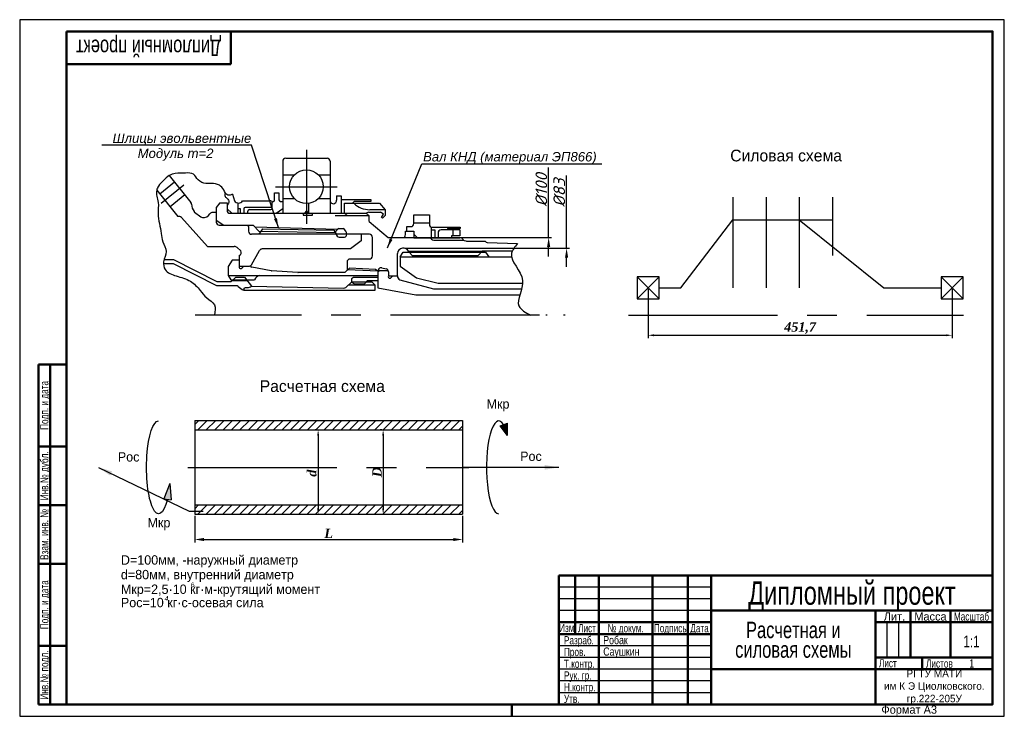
# Model space of a CAD drawing. Header units: millimetres. Extents: x 20 to 440, y 5 to 302.
import ezdxf
from ezdxf.enums import TextEntityAlignment as Align

# ---------------------------------------------------------------- set-up
doc = ezdxf.new("R2010")
doc.units = ezdxf.units.MM
doc.linetypes.add('CENTERX2', pattern=[101.6, 63.5, -12.7, 12.7, -12.7])
doc.linetypes.add('PHANTOMX2', pattern=[127, 63.5, -12.7, 12.7, -12.7, 12.7, -12.7])
doc.layers.add('AM_6', color=2, linetype='Continuous', lineweight=35)
doc.layers.add('AM_BOR', color=7, linetype='Continuous', lineweight=50)
for name, color, linetype in [('Невидимый', 4, 'PHANTOMX2'), ('Основной', 7, 'Continuous'), ('Ось', 3, 'CENTERX2'), ('Размерный', 3, 'Continuous'), ('Сечение', 4, 'Continuous'), ('Штриховка', 4, 'Continuous')]:
    doc.layers.add(name, color=color, linetype=linetype)
doc.styles.add('ACISOTS', font='aaa.shx')
doc.styles.add('ROMANS', font='romans.shx', dxfattribs={"oblique": 15, "height": 5})
doc.styles.get("Standard").update_dxf_attribs({"font": 'aaa.shx'})
doc.styles.add('style2', font='TIMESBI.TTF')
doc.styles.add('style3', font='ARIALI.TTF')
doc.dimstyles.new('ISO-25', dxfattribs={"dimtxt": 2.5, "dimasz": 2.5, "dimexe": 1.25, "dimexo": 0.625, "dimtad": 1, "dimtxsty": 'Standard', "dimcen": 2.5, "dimadec": 0, "dimazin": 0, "dimtfac": 1, "dimtmove": 0, "dimatfit": 3, "dimfxl": 0, "dimarcsym": 0})

# ---------------------------------------------------------------- blocks, each defined once
blk = doc.blocks.new('A3')
at = {"color": 7, "lineweight": 50}
blk.add_line((20, 5), (20, 292), dxfattribs=at)
blk.add_lwpolyline([(20, 5), (415, 5), (415, 292), (20, 292)], dxfattribs=at)
at = {"layer": 'AM_BOR', "color": 7, "lineweight": 50}
for p, q in [((90, 278), (90, 292)), ((8, 5), (8, 150)), ((8, 150), (20, 150)), ((13, 5), (13, 150)), ((8, 115), (20, 115)), ((8, 90), (20, 90)), ((8, 65), (20, 65)), ((8, 30), (20, 30)), ((8, 5), (20, 5))]:
    blk.add_line(p, q, dxfattribs=at)
at = {"layer": 'AM_BOR', "color": 6}
blk.add_line((210, 0), (210, 5), dxfattribs=at)
at = {"layer": 'AM_BOR', "color": 6, "lineweight": 25}
blk.add_lwpolyline([(0, 0), (420, 0), (420, 297), (0, 297)], close=True, dxfattribs=at)
at = {"layer": 'AM_BOR', "color": 7, "lineweight": 50}
blk.add_lwpolyline([(90, 278), (20, 278)], dxfattribs=at)
at = {"layer": 'AM_BOR', "color": 5, "lineweight": 35, "width": 0.75}
for s, p in [('Подп. и дата', (10.5, 132.5)), ('Инв.№ дубл.', (10.5, 102.5)), ('Взам. инв. №', (10.5, 77.5)), ('Подп. и дата', (10.5, 47.5)), ('Инв.№ подл.', (10.5, 17.5))]:
    blk.add_text(s, height=3.5, rotation=90, dxfattribs=at).set_placement(p, align=Align.MIDDLE_CENTER)
at = {"layer": 'AM_BOR', "color": 5, "lineweight": 35}
blk.add_text('Формат А3', height=3.5, dxfattribs=at).set_placement((367.55, 1.02))
at = {"layer": 'AM_BOR', "color": 7, "lineweight": 70, "ltscale": 0.75, "width": 0.75}
blk.add_attdef('NUMB', text='', height=7, rotation=180, dxfattribs=at).set_placement((55, 285), align=Align.MIDDLE_CENTER)
blk = doc.blocks.new('SHTAMP СТУДЕНТ')
at = {"color": 7, "lineweight": 50}
for p, q in [((-185, 55), (0, 55)), ((-185, 55), (-185, 0)), ((-178, 30), (-178, 55)), ((-168, 0), (-168, 55)), ((-145, 0), (-145, 55)), ((-130, 0), (-130, 55)), ((-120, 0), (-120, 55)), ((-120, 40), (0, 40)), ((-50, 0), (-50, 40)), ((-35, 20), (-35, 40)), ((-18, 20), (-18, 40)), ((-185, 35), (-120, 35)), ((-50, 35), (0, 35)), ((-185, 30), (-120, 30)), ((-50, 20), (0, 20)), ((-30, 15), (-30, 20)), ((-120, 15), (0, 15))]:
    blk.add_line(p, q, dxfattribs=at)
for p, q in [((0, 0), (0, 55)), ((-185, 0), (0, 0))]:
    blk.add_line(p, q)
at = {"color": 6, "lineweight": 25}
for p, q in [((-120, 50), (-185, 50)), ((-120, 45), (-185, 45)), ((-120, 40), (-185, 40)), ((-45, 20), (-45, 35)), ((-40, 20), (-40, 35)), ((-120, 25), (-185, 25)), ((-120, 20), (-185, 20)), ((-120, 15), (-185, 15)), ((-120, 10), (-185, 10)), ((-120, 5), (-185, 5))]:
    blk.add_line(p, q, dxfattribs=at)
at = {"color": 5, "lineweight": 35}
for s, p in [(' Лит.', (-42.5, 37.5)), ('Масса', (-26.5, 37.5))]:
    blk.add_text(s, height=3.5, dxfattribs=at).set_placement(p, align=Align.MIDDLE_CENTER)
at = {"color": 5, "lineweight": 35, "width": 0.75}
for s, p in [('Масштаб', (-9, 37.5)), ('Изм', (-181.63, 32.59)), ('Лист', (-173, 32.5)), ('№ докум.', (-156.5, 32.5)), ('Подпись', (-137.5, 32.5)), ('Дата', (-125, 32.5))]:
    blk.add_text(s, height=3.5, dxfattribs=at).set_placement(p, align=Align.MIDDLE_CENTER)
for s, p in [('Разраб.', (-182.85, 25.6)), ('Пров.', (-182.85, 20.6)), ('Т.контр.', (-182.85, 15.6)), ('Лист', (-48.51, 15.78)), ('Листов', (-28.39, 15.68)), ('Рук. гр.', (-182.85, 10.6)), ('Н.контр.', (-182.85, 5.6)), ('Утв.', (-182.85, 0.6))]:
    blk.add_text(s, height=3.5, dxfattribs=at).set_placement(p)
at = {"color": 7, "lineweight": 70, "ltscale": 0.75, "width": 0.75}
for tag, height, p in [('NUMB', 10, (-60, 47.5)), ('NAME1', 7, (-85, 35.75)), ('NAME2', 7, (-85, 27.45)), ('NAME3', 7, (-85, 19.15))]:
    blk.add_attdef(tag, text='', height=height, dxfattribs=at).set_placement(p, align=Align.MIDDLE_CENTER)
at = {"color": 2, "width": 0.55}
blk.add_attdef('GEN-TITLE-DAT{2.7}', text='', height=3.5, dxfattribs=at).set_placement((-125, 27.5), align=Align.MIDDLE_CENTER)
at = {"color": 7, "width": 0.75, "flags": 12}
blk.add_attdef('GEN-TITLE-SCA{40.5}', text='', height=5, dxfattribs=at).set_placement((-8.99, 24.38), align=Align.CENTER)
at = {"color": 7, "lineweight": 35, "ltscale": 0.75, "width": 0.8}
blk.add_attdef('MASS', text='', height=5, dxfattribs=at).set_placement((-26.45, 24.38), align=Align.CENTER)
at = {"color": 1, "lineweight": 35, "ltscale": 0.75, "width": 0.8}
for tag, p in [('RAZRAB', (-166.08, 25.67)), ('PROVER', (-166.08, 20.78))]:
    blk.add_attdef(tag, p, '', height=3.5, dxfattribs=at)
at = {"color": 1, "lineweight": 35, "ltscale": 0.75, "width": 0.75}
for tag, p in [('LIST', (-35.97, 15.87)), ('LISTOV', (-8.91, 15.73))]:
    blk.add_attdef(tag, text='', height=3.5, dxfattribs=at).set_placement(p, align=Align.CENTER)
at = {"color": 7, "lineweight": 50, "ltscale": 0.75, "width": 0.75}
for tag, p in [('MATER1', (-98.43, 8.52)), ('MATER2', (-98.43, 1.52))]:
    blk.add_attdef(tag, p, '', height=5, dxfattribs=at)
blk.add_attdef('MATER', text='', height=5, dxfattribs=at).set_placement((-101.07, 5.22), align=Align.RIGHT)
at = {"color": 2, "width": 0.65}
blk.add_attdef('GEN-TITLE-DWG{40.5}', (-184, -4), '', height=3, dxfattribs=at)
blk = doc.blocks.new('*D15')
at = {"layer": 'Defpoints', "color": 0}
for p in [(288.06, 187.65), (417.75, 187.65), (417.75, 167.42)]:
    blk.add_point(p, dxfattribs=at)
at = {"layer": 'Размерный', "color": 0, "lineweight": -2}
for p, q in [((288.06, 187.02), (288.06, 166.17)), ((417.75, 187.02), (417.75, 166.17)), ((290.56, 167.42), (415.25, 167.42))]:
    blk.add_line(p, q, dxfattribs=at)
at = {"layer": 'Размерный', "color": 0}
for points in [[(290.56, 167.83), (290.56, 167), (288.06, 167.42)], [(415.25, 167.83), (415.25, 167), (417.75, 167.42)]]:
    blk.add_solid(points, dxfattribs=at)
at = {"layer": 'Размерный', "color": 7, "lineweight": 25, "insert": (352.91, 170.52), "char_height": 4, "attachment_point": 5, "style": 'style2'}
blk.add_mtext('451,7 ', dxfattribs=at)
blk = doc.blocks.new('*D16')
at = {"layer": 'Defpoints', "color": 0}
for p in [(175.03, 127.09), (174.95, 91.09), (175.03, 91.09)]:
    blk.add_point(p, dxfattribs=at)
at = {"layer": 'Размерный', "color": 0, "lineweight": -2}
for p, q in [((174.41, 127.09), (173.78, 127.09)), ((175.03, 124.59), (175.03, 93.59)), ((175.58, 91.09), (176.28, 91.09))]:
    blk.add_line(p, q, dxfattribs=at)
at = {"layer": 'Размерный', "color": 0}
for points in [[(174.62, 124.59), (175.45, 124.59), (175.03, 127.09)], [(174.62, 93.59), (175.45, 93.59), (175.03, 91.09)]]:
    blk.add_solid(points, dxfattribs=at)
at = {"layer": 'Размерный', "color": 7, "lineweight": 25, "insert": (172.41, 109.09), "char_height": 4, "attachment_point": 5, "rotation": 90, "style": 'style2'}
blk.add_mtext('D', dxfattribs=at)
blk = doc.blocks.new('*D17')
at = {"layer": 'Defpoints', "color": 0}
for p in [(147.3, 127.09), (147.3, 91.09), (147.3, 91.09)]:
    blk.add_point(p, dxfattribs=at)
at = {"layer": 'Размерный', "color": 0, "lineweight": -2}
for p, q in [((146.67, 127.09), (146.05, 127.09)), ((147.3, 124.59), (147.3, 93.59)), ((147.92, 91.09), (148.55, 91.09))]:
    blk.add_line(p, q, dxfattribs=at)
at = {"layer": 'Размерный', "color": 0}
for points in [[(146.88, 124.59), (147.71, 124.59), (147.3, 127.09)], [(146.88, 93.59), (147.71, 93.59), (147.3, 91.09)]]:
    blk.add_solid(points, dxfattribs=at)
at = {"layer": 'Размерный', "color": 7, "lineweight": 25, "insert": (144.63, 108.61), "char_height": 4, "attachment_point": 5, "rotation": 90, "style": 'style2'}
blk.add_mtext('d', dxfattribs=at)
blk = doc.blocks.new('*D19')
at = {"layer": 'Defpoints', "color": 0}
for p in [(94.64, 91.09), (208.93, 91.09), (208.93, 80.32)]:
    blk.add_point(p, dxfattribs=at)
at = {"layer": 'Размерный', "color": 0, "lineweight": -2}
for p, q in [((94.64, 90.47), (94.64, 79.07)), ((208.93, 90.47), (208.93, 79.07)), ((98.64, 80.32), (204.93, 80.32))]:
    blk.add_line(p, q, dxfattribs=at)
at = {"layer": 'Размерный', "color": 0}
for points in [[(98.64, 80.98), (98.64, 79.65), (94.64, 80.32)], [(204.93, 80.98), (204.93, 79.65), (208.93, 80.32)]]:
    blk.add_solid(points, dxfattribs=at)
at = {"layer": 'Размерный', "color": 7, "lineweight": 25, "insert": (151.79, 82.94), "char_height": 4, "attachment_point": 5, "style": 'style2'}
blk.add_mtext('L', dxfattribs=at)
blk = doc.blocks.new('*D20')
at = {"layer": 'Defpoints', "color": 0}
for p in [(183.66, 204.58), (253.28, 176), (253.28, 176)]:
    blk.add_point(p, dxfattribs=at)
at = {"layer": 'Размерный', "color": 0, "lineweight": -2}
for p, q in [((253.28, 204.58), (253.28, 235.53)), ((184.28, 204.58), (254.53, 204.58)), ((253.28, 196.58), (253.28, 200.58)), ((252.66, 176), (252.03, 176))]:
    blk.add_line(p, q, dxfattribs=at)
at = {"layer": 'Размерный', "color": 0}
blk.add_solid([(252.62, 200.58), (253.95, 200.58), (253.28, 204.58)], dxfattribs=at)
at = {"layer": 'Размерный', "color": 7, "insert": (250.16, 228.24), "char_height": 5, "attachment_point": 5, "rotation": 90, "style": 'ROMANS'}
blk.add_mtext('%%c83', dxfattribs=at)
blk = doc.blocks.new('*D18')
at = {"layer": 'Defpoints', "color": 0}
for p in [(178.08, 209.06), (245.63, 176), (245.63, 176)]:
    blk.add_point(p, dxfattribs=at)
at = {"layer": 'Размерный', "color": 0, "lineweight": -2}
for p, q in [((245.63, 209.06), (245.63, 239)), ((178.7, 209.06), (246.88, 209.06)), ((245.63, 201.06), (245.63, 205.06)), ((245.01, 176), (244.38, 176))]:
    blk.add_line(p, q, dxfattribs=at)
at = {"layer": 'Размерный', "color": 0}
blk.add_solid([(244.96, 205.06), (246.3, 205.06), (245.63, 209.06)], dxfattribs=at)
at = {"layer": 'Размерный', "color": 7, "insert": (242.51, 229.45), "char_height": 5, "attachment_point": 5, "rotation": 90, "style": 'ROMANS'}
blk.add_mtext('%%c100', dxfattribs=at)

msp = doc.modelspace()

# ---------------------------------------------------------------- hatches: boundary and pattern name
at = {"layer": 'Размерный', "lineweight": 25}
for points in [[(228.049, 129.891), (224.886, 128.815), (228.041, 124.73)], [(84.11, 104.185), (81.44, 97.696), (84.68, 97.192)]]:
    msp.add_hatch(color=256, dxfattribs=at).paths.add_polyline_path(points)
at = {"layer": 'Штриховка', "lineweight": 25}
h = msp.add_hatch(dxfattribs=at)
h.set_pattern_fill('ANSI31', color=256, scale=0.8, style=0)
h.set_pattern_definition([(45, (-167.053, -197.0347), (-1.796051, 1.796051), [])])
h.paths.add_polyline_path([(208.934, 127.09), (208.934, 131.09), (94.641, 131.09), (94.641, 127.09)])
h.paths.add_polyline_path([(208.934, 91.09), (208.934, 95.09), (94.641, 95.09), (94.641, 91.09)])

# ---------------------------------------------------------------- linework, layer by layer
at = {"layer": 'Невидимый', "lineweight": 25}
for p, q in [((169.12, 218.39), (154.61, 218.39)), ((123.64, 212.862), (153.949, 212.229)), ((186.068, 202.904), (216.93, 202.904)), ((172.836, 194.781), (159.849, 195.307)), ((111.018, 191.12), (116.809, 191.12))]:
    msp.add_line(p, q, dxfattribs=at)
at = {"layer": 'Основной', "lineweight": 25}
for p, q in [((132.203, 241.618), (132.203, 219.359)), ((133.483, 242.898), (151.137, 242.898)), ((152.417, 241.618), (152.417, 219.359)), ((83.81, 235.564), (93.066, 224.043)), ((132.203, 235.784), (137.149, 235.784)), ((147.472, 235.784), (152.417, 235.784)), ((86.07, 232.752), (79.734, 227.662)), ((78.442, 229.271), (87.421, 218.094)), ((90.478, 227.265), (84.142, 222.175)), ((110.715, 227.578), (111.654, 224.793)), ((128.669, 228.23), (130.478, 228.23)), ((128.669, 225.001), (128.669, 228.23)), ((130.478, 228.23), (130.478, 225.708)), ((155.165, 226.816), (155.165, 225.077)), ((155.165, 226.816), (157.119, 226.816)), ((157.119, 226.816), (157.119, 219.438)), ((105.394, 223.89), (103.859, 221.889)), ((105.394, 223.89), (108.444, 223.89)), ((108.444, 223.89), (108.444, 220.718)), ((113.005, 223.856), (113.005, 219.438)), ((115.04, 224.778), (126.876, 224.778)), ((127.348, 224.57), (127.725, 224.158)), ((127.725, 224.158), (128.295, 224.418)), ((127.725, 221.642), (127.725, 224.158)), ((131.758, 224.428), (132.203, 224.428)), ((132.203, 225.749), (137.149, 225.749)), ((142.31, 223.568), (142.31, 220.444)), ((143.185, 223.622), (143.185, 219.438)), ((147.472, 225.749), (152.417, 225.749)), ((157.119, 225.307), (169.814, 225.307)), ((158.48, 223.7), (173.452, 223.7)), ((158.48, 219.438), (158.48, 223.7)), ((162.613, 224.491), (161.92, 223.7)), ((169.814, 224.491), (162.613, 224.491)), ((169.814, 225.307), (169.814, 224.491)), ((173.452, 223.7), (175.937, 220.976)), ((324.222, 226.301), (324.222, 187.646)), ((338.367, 226.301), (338.367, 187.646)), ((352.512, 226.301), (352.512, 187.646)), ((366.657, 226.301), (366.657, 201.493)), ((94.618, 219.962), (97.308, 217.918)), ((103.859, 219.84), (102.26, 219.84)), ((103.859, 221.889), (103.859, 215.665)), ((108.444, 221.382), (110.495, 219.438)), ((109.724, 219.438), (167.786, 219.438)), ((113.005, 221.543), (114.084, 221.543)), ((114.084, 221.543), (114.084, 219.438)), ((115.607, 221.333), (115.607, 219.438)), ((127.725, 221.973), (116.247, 221.973)), ((117.334, 219.438), (117.334, 220.362)), ((117.974, 221.002), (127.085, 221.002)), ((129.344, 219.438), (132.203, 221.434)), ((140.97, 219.438), (140.97, 218.585)), ((140.97, 218.585), (144.918, 218.585)), ((142.31, 220.444), (141.553, 219.438)), ((142.31, 220.444), (143.068, 219.438)), ((144.918, 218.585), (144.918, 219.438)), ((159.814, 218.39), (158.48, 219.438)), ((168.909, 219.913), (167.786, 219.438)), ((169.12, 218.39), (167.786, 219.438)), ((168.909, 219.913), (173.957, 219.913)), ((175.937, 220.976), (169.379, 220.976)), ((175.219, 219.097), (173.957, 219.913)), ((174.328, 217.613), (175.219, 219.097)), ((175.937, 218.553), (174.823, 217.366)), ((175.937, 220.976), (175.937, 218.553)), ((188.139, 218.836), (194.756, 218.836)), ((188.139, 215.029), (188.139, 218.836)), ((194.756, 218.836), (194.756, 214.743)), ((88.98, 217.684), (100.107, 205.346)), ((103.859, 216.481), (107.065, 214.385)), ((105.139, 214.385), (119.642, 214.385)), ((117.01, 214.385), (117.65, 213.745)), ((119.642, 214.385), (121.964, 211.778)), ((169.12, 215.915), (169.12, 218.39)), ((169.12, 215.915), (177.234, 209.064)), ((174.823, 217.366), (174.328, 217.613)), ((188.139, 215.307), (194.756, 215.307)), ((301.994, 187.646), (324.222, 216.637)), ((324.222, 216.637), (366.657, 216.637)), ((352.512, 216.637), (388.596, 187.646)), ((117.65, 213.745), (117.65, 211.746)), ((169.145, 210.466), (118.93, 210.466)), ((120.285, 213.663), (155.703, 212.676)), ((121.964, 211.778), (154.673, 211.227)), ((123.64, 212.862), (122.012, 210.466)), ((153.949, 212.229), (154.99, 210.466)), ((156.193, 212.919), (158.022, 212.919)), ((165.619, 210.466), (165.619, 207.645)), ((184.6, 211.753), (188.079, 211.753)), ((184.6, 210.344), (184.6, 211.753)), ((185.148, 213.749), (186.859, 213.749)), ((185.148, 211.753), (185.148, 213.749)), ((188.079, 211.753), (188.079, 209.037)), ((188.079, 210.602), (189.73, 209.037)), ((195.552, 213.558), (195.552, 209.037)), ((195.552, 212.35), (197.142, 212.35)), ((196.036, 213.463), (207.959, 213.463)), ((197.142, 212.35), (197.142, 209.037)), ((198.447, 211.038), (198.447, 209.037)), ((207.737, 212.318), (199.727, 212.318)), ((202.614, 212.986), (202.137, 212.318)), ((207.959, 212.986), (202.614, 212.986)), ((204.746, 212.318), (204.746, 209.839)), ((207.737, 212.318), (207.737, 209.839)), ((207.959, 213.463), (207.959, 212.986)), ((156.269, 209.237), (158.531, 209.237)), ((165.619, 207.645), (161.054, 204.244)), ((170.425, 201.242), (170.425, 209.186)), ((177.234, 209.064), (183.32, 209.064)), ((188.079, 209.037), (207.818, 209.037)), ((195.603, 208.465), (195.156, 209.037)), ((196.611, 207.974), (209.429, 207.974)), ((204.237, 209.839), (204.237, 209.037)), ((207.737, 209.839), (204.237, 209.839)), ((208.759, 208.625), (209.149, 208.202)), ((209.652, 207.867), (210.306, 207.63)), ((210.743, 207.553), (218.6, 207.553)), ((219.42, 206.995), (232.386, 206.509)), ((100.107, 205.346), (111.555, 205.346)), ((112.714, 204.835), (114.348, 203.361)), ((118.852, 197.504), (122.33, 203.598)), ((161.054, 204.244), (123.442, 204.244)), ((181.097, 192.722), (181.097, 202.298)), ((182.35, 200.939), (183.58, 202.904)), ((183.58, 202.904), (186.068, 202.904)), ((186.218, 202.725), (187.452, 201.491)), ((215.604, 201.491), (217.448, 203.457)), ((216.93, 202.904), (218.739, 202.904)), ((217.448, 203.457), (230.178, 203.457)), ((218.739, 202.904), (220.153, 200.939)), ((85.548, 197.921), (81.331, 197.921)), ((85.706, 199.655), (81.572, 199.655)), ((104.113, 188.517), (85.548, 197.921)), ((104.27, 190.252), (85.706, 199.655)), ((110.631, 199.483), (108.866, 196.719)), ((113.61, 199.483), (110.631, 199.483)), ((113.61, 201.518), (113.61, 196.859)), ((160.489, 199.962), (159.849, 199.322)), ((159.849, 195.307), (159.849, 199.322)), ((160.489, 199.962), (169.145, 199.962)), ((182.35, 200.939), (229.782, 200.939)), ((182.35, 200.939), (182.35, 196.885)), ((187.452, 201.491), (215.604, 201.491)), ((108.866, 196.719), (108.866, 192.928)), ((113.61, 196.859), (117.74, 196.859)), ((127.247, 194.949), (118.957, 196.434)), ((138.641, 194.229), (127.393, 194.932)), ((158.721, 194.227), (138.721, 194.227)), ((160.687, 196.108), (158.721, 194.227)), ((171.756, 195.518), (160.687, 196.108)), ((172.836, 194.781), (171.756, 195.518)), ((173.506, 194.963), (172.836, 194.36)), ((172.836, 194.781), (172.836, 187.677)), ((173.144, 195.614), (173.255, 195.743)), ((177.167, 194.963), (173.506, 194.963)), ((174.532, 196.154), (176.287, 195.724)), ((177.262, 194.481), (177.262, 192.722)), ((182.35, 196.885), (189.235, 191.909)), ((110.122, 190.252), (104.27, 190.252)), ((108.866, 192.928), (110.113, 191.12)), ((108.866, 192.928), (172.836, 192.928)), ((110.113, 191.12), (111.018, 191.12)), ((112.183, 192.248), (110.122, 190.252)), ((110.711, 190.823), (117.036, 190.823)), ((112.183, 192.248), (115.946, 192.248)), ((115.946, 192.248), (118.894, 188.394)), ((116.809, 191.12), (120.18, 191.12)), ((161.504, 190.127), (159.067, 187.855)), ((162.459, 192.053), (161.504, 191.501)), ((161.504, 191.501), (161.504, 190.127)), ((161.504, 190.127), (162.761, 189.39)), ((170.288, 190.127), (161.504, 190.127)), ((172.752, 192.053), (162.459, 192.053)), ((162.761, 189.39), (167.036, 189.39)), ((167.036, 189.39), (168.411, 190.847)), ((168.411, 190.847), (172.836, 190.847)), ((171.65, 188.837), (170.288, 190.127)), ((177.262, 192.722), (181.097, 192.722)), ((182.21, 191.12), (196.549, 187.18)), ((189.235, 191.909), (198.516, 189.637)), ((198.516, 189.637), (234.514, 189.637)), ((292.729, 192.315), (283.391, 182.978)), ((283.391, 192.315), (292.729, 182.978)), ((422.423, 192.315), (413.086, 182.978)), ((413.086, 192.315), (422.423, 182.978)), ((112.415, 188.517), (104.113, 188.517)), ((113.2, 188.247), (114.843, 186.97)), ((115.628, 186.7), (171.65, 186.7)), ((118.894, 188.394), (158.166, 187.512)), ((171.65, 188.837), (160.121, 188.837)), ((171.65, 186.7), (171.65, 188.837)), ((172.836, 187.677), (188.989, 184.609)), ((196.549, 187.18), (234.081, 187.18)), ((292.729, 187.646), (301.994, 187.646)), ((388.596, 187.646), (413.086, 187.646)), ((188.989, 184.609), (220.548, 184.609)), ((220.548, 184.609), (233.312, 184.609)), ((94.641, 131.09), (94.641, 91.09)), ((94.641, 131.09), (208.934, 131.09)), ((208.934, 131.09), (208.934, 91.09)), ((94.641, 127.09), (208.934, 127.09)), ((94.641, 95.09), (208.934, 95.09)), ((94.641, 91.09), (208.934, 91.09))]:
    msp.add_line(p, q, dxfattribs=at)
at = {"layer": 'Основной'}
msp.add_line((217.209, 203.202), (185.907, 203.202), dxfattribs=at)
at = {"layer": 'Основной', "lineweight": 25}
for points in [[(292.729, 182.978), (292.729, 192.315), (283.391, 192.315), (283.391, 182.978)], [(422.423, 182.978), (422.423, 192.315), (413.086, 192.315), (413.086, 182.978)]]:
    msp.add_lwpolyline(points, close=True, dxfattribs=at)
msp.add_circle((142.31, 230.767), 7.199, dxfattribs=at)
for centre, radius, start, end in [((133.483, 241.618), 1.28, 90, 180), ((151.137, 241.618), 1.28, 0, 90), ((92.068, 223.242), 1.28, 0.86668, 38.7781), ((98.652, 223.341), 5.305, 180.86668, 215.90882), ((113.387, 225.848), 2.029, 211.34274, 328.16666), ((126.876, 224.138), 0.64, 42.41787, 90), ((128.029, 225.001), 0.64, 294.55168, 0), ((131.758, 225.708), 1.28, 180, 270), ((153.784, 224.918), 1.39, 190.45978, 6.58078), ((169.282, 230.669), 9.694, 225.97124, 270.57073), ((95.393, 220.981), 1.28, 215.90882, 232.7729), ((98.315, 221.006), 3.362, 263.59184, 328.19561), ((102.26, 218.56), 1.28, 90, 148.19561), ((109.724, 220.718), 1.28, 180, 270), ((116.247, 221.333), 0.64, 90, 180), ((117.974, 220.362), 0.64, 90, 180), ((127.085, 221.642), 0.64, 270, 0), ((87.753, 216.183), 1.939, 50.71369, 99.83142), ((98.082, 218.937), 1.28, 232.7729, 263.59184), ((105.139, 215.665), 1.28, 180, 270), ((186.859, 215.029), 1.28, 270, 0), ((196.036, 214.743), 1.28, 180, 270), ((118.93, 211.746), 1.28, 180, 270), ((157.012, 210.655), 2.408, 109.89917, 166.2682), ((156.94, 211.216), 2.089, 201.04311, 251.27706), ((156.472, 210.287), 3.055, 3.35866, 59.49758), ((158.319, 210.422), 1.203, 280.11721, 2.09692), ((169.145, 209.186), 1.28, 0, 90), ((183.32, 210.344), 1.28, 270, 0), ((199.727, 211.038), 1.28, 90, 180), ((196.611, 209.254), 1.28, 218.01792, 270), ((207.818, 207.757), 1.28, 42.70707, 90), ((210.089, 209.07), 1.28, 222.70707, 250.03011), ((210.743, 208.833), 1.28, 250.03011, 270), ((219.509, 208.009), 1.018, 206.63862, 264.95901), ((110.95, 202.432), 2.976, 52.73602, 78.27107), ((113.316, 202.705), 1.222, 283.90591, 32.46296), ((123.442, 202.964), 1.28, 90, 150.28488), ((183.638, 202.028), 2.556, 24.70125, 173.9166), ((187.122, 203.63), 1.28, 204.70125, 225.02051), ((117.74, 198.139), 1.28, 270, 330.28488), ((169.145, 201.242), 1.28, 270, 0), ((119.056, 197.104), 0.677, 186.10925, 261.59781), ((127.473, 196.209), 1.28, 259.84503, 266.42622), ((127.473, 196.209), 1.28, 259.84503, 266.42622), ((138.721, 195.507), 1.28, 266.42622, 270), ((174.116, 194.781), 1.28, 139.42372, 180), ((174.227, 194.911), 1.28, 76.22788, 139.42372), ((175.982, 194.481), 1.28, 0, 76.22788), ((123.341, 189.609), 3.503, 108.68927, 154.45535), ((182.81, 192.725), 1.713, 180.10607, 249.50186), ((112.415, 187.237), 1.28, 52.12144, 90), ((115.628, 187.98), 1.28, 232.12144, 270), ((158.194, 188.791), 1.28, 268.7134, 312.99829)]:
    msp.add_arc(centre, radius, start, end, dxfattribs=at)
for points in [[(107.694, 228.229), (107.528, 226.96), (108.348, 225.855), (109.044, 225.057), (109.126, 223.767), (108.444, 222.907)], [(113.61, 196.859), (113.61, 196.278), (114.077, 195.825), (114.852, 196.157), (115.321, 196.589), (115.575, 196.859)], [(177.262, 192.722), (177.313, 192.003), (177.878, 191.738), (178.444, 192.056), (178.957, 192.722)], [(115.693, 186.7), (115.798, 187.521), (117.198, 187.731), (118.039, 187.906), (118.894, 188.394)]]:
    msp.add_spline(points, degree=3, dxfattribs=at)
at = {"layer": 'Ось', "lineweight": 25}
for p, q in [((142.31, 246.535), (142.31, 214.999)), ((90.082, 231.461), (80.331, 223.628)), ((129.174, 230.767), (155.447, 230.767)), ((279.694, 175.996), (422.56, 175.996)), ((91.762, 111.09), (211.603, 111.09))]:
    msp.add_line(p, q, dxfattribs=at)
at = {"layer": 'Ось'}
msp.add_line((241.741, 175.996), (94.878, 175.996), dxfattribs=at)
at = {"layer": 'Размерный', "lineweight": 25}
for p, q in [((224.886, 128.815), (228.049, 129.891)), ((228.041, 124.73), (224.886, 128.815)), ((228.041, 124.73), (228.049, 129.891)), ((84.11, 104.185), (81.44, 97.696)), ((84.11, 104.185), (84.68, 97.192)), ((81.44, 97.696), (84.68, 97.192))]:
    msp.add_line(p, q, dxfattribs=at)
at = {"layer": 'Размерный', "lineweight": 25, "extrusion": (0, 0, -1)}
msp.add_ellipse((79.275, 111.09), major_axis=(0, 19.812), ratio=0.2603667, start_param=2.3301229, end_param=6.2831853, dxfattribs=at)
at = {"layer": 'Размерный', "lineweight": 25}
msp.add_ellipse((224.3, 111.09), major_axis=(0, -19.812), ratio=0.2603667, start_param=2.7373637, end_param=6.2831853, dxfattribs=at)
at = {"layer": 'Сечение', "lineweight": 25}
for points in [[(110.715, 227.578), (108.841, 227.172), (107.014, 229.394), (105.188, 231.377), (101.774, 232.171), (99.392, 232.171), (96.136, 233.678), (94.151, 236.059), (90.658, 236.614), (86.37, 236.376), (83.81, 235.564), (81.367, 233.44), (79.224, 231.06), (78.442, 229.271), (79.065, 224.078), (79.065, 219.317), (80.415, 210.827), (81.05, 207.336), (82.479, 203.127), (81.367, 198.684), (82.082, 195.431), (86.766, 192.733), (92.801, 190.432), (97.009, 186.544), (99.788, 183.37), (103.044, 180.435), (103.044, 175.996)], [(232.386, 206.509), (229.795, 202.377), (234.496, 190.734), (232.963, 179.908), (237.972, 175.996)]]:
    msp.add_spline(points, degree=3, dxfattribs=at)

# ---------------------------------------------------------------- block references
at = {"lineweight": 0}
msp.add_blockref('A3', (20, 5), dxfattribs=at).add_auto_attribs({'NUMB': 'Дипломный проект'})
ref = msp.add_blockref('SHTAMP СТУДЕНТ', (435, 10), dxfattribs=at)
ref.add_attrib('NUMB', 'Дипломный проект', dxfattribs={"color": 7, "lineweight": 70, "ltscale": 0.75, "height": 10, "width": 0.75}).set_placement((375, 57.5), align=Align.MIDDLE_CENTER)
ref.add_attrib('RAZRAB', 'Робак', (268.918, 35.668), dxfattribs={"color": 1, "lineweight": 35, "ltscale": 0.75, "height": 3.5, "width": 0.8})
ref.add_attrib('PROVER', 'Саушкин', (268.921, 30.78), dxfattribs={"color": 1, "lineweight": 35, "ltscale": 0.75, "height": 3.5, "width": 0.8})
ref.add_attrib('NAME1', 'Расчетная и', dxfattribs={"color": 7, "lineweight": 70, "ltscale": 0.75, "height": 7, "width": 0.75}).set_placement((350, 41.754), align=Align.MIDDLE_CENTER)
ref.add_attrib('NAME2', 'силовая схемы', dxfattribs={"color": 7, "lineweight": 70, "ltscale": 0.75, "height": 7, "width": 0.75}).set_placement((350, 33.386), align=Align.MIDDLE_CENTER)
ref.add_attrib('MATER1', '%%u', (336.574, 18.516), dxfattribs={"color": 7, "lineweight": 50, "ltscale": 0.75, "height": 5, "width": 0.75})
ref.add_attrib('MATER2', '%%o', (336.574, 11.516), dxfattribs={"color": 7, "lineweight": 50, "ltscale": 0.75, "height": 5, "width": 0.75})
ref.add_attrib('GEN-TITLE-SCA{40.5}', '1:1', dxfattribs={"color": 7, "height": 5, "width": 0.75}).set_placement((426.013, 34.377), align=Align.CENTER)
ref.add_attrib('LISTOV', '1', dxfattribs={"color": 1, "lineweight": 35, "ltscale": 0.75, "height": 3.5, "width": 0.75}).set_placement((426.092, 25.731), align=Align.CENTER)

# ---------------------------------------------------------------- texts
at = {"style": 'style3'}
for s, p in [('Шлицы эвольвентные', (59.624, 249.455)), ('Модуль m=2', (70.346, 243.029)), ('Вал КНД (материал ЭП866)', (192.076, 241.561))]:
    msp.add_text(s, height=4, dxfattribs=at).set_placement(p)
at = {"lineweight": 25}
for s, height, style, p in [('Силовая схема', 5, 'ACISOTS', (323.098, 241.561)), ('Расчетная схема', 5, 'ACISOTS', (122.388, 143.244)), ('Мкр', 4, 'ACISOTS', (219.155, 136.131)), ('Рос', 4, 'ACISOTS', (233.474, 113.812)), ('Рос', 4, 'ACISOTS', (61.853, 113.567)), ('Мкр', 4, 'ACISOTS', (74.52, 85.499)), ('D=100мм, -наружный диаметр', 4, 'ACISOTS', (63.159, 69.604)), ('d=80мм, внутренний диаметр', 4, 'ACISOTS', (63.159, 63.36)), ('Мкр=2,5·10 кг·м-крутящий момент', 4, 'ACISOTS', (63.159, 57.115)), ('6', 2, 'ACISOTS', (93.068, 59.985)), ('Рос=10 кг·с-осевая сила', 4, 'ACISOTS', (63.159, 51.438)), ('4', 2, 'style2', (81.908, 54.282))]:
    msp.add_text(s, height=height, dxfattribs=dict(at, style=style)).set_placement(p)
at = {"layer": 'AM_6', "color": 7, "lineweight": 50, "insert": (410.147, 17.353), "char_height": 3.2, "width": 50, "attachment_point": 5}
msp.add_mtext('РГТУ МАТИ\\Pим К Э Циолковского.\\Pгр.222-205У', dxfattribs=at)

# ---------------------------------------------------------------- dimensions: what is measured, and where the dimension line sits
at = {"layer": 'Размерный'}
for base, p1, p2, text, picture, middle in [((245.631, 175.996), (178.076, 209.064), (245.631, 175.996), '%%c100', '*D18', (245.631, 229.454)), ((253.283, 175.996), (183.658, 204.583), (253.283, 175.996), '%%c83', '*D20', (253.283, 228.243))]:
    dim = msp.add_linear_dim(base=base, p1=p1, p2=p2, angle=90, text=text, dimstyle='ISO-25', override={"dimtxt": 4, "dimasz": 4, "dimtxsty": 'ROMANS', "dimsd2": 1, "dimclrt": 7}, dxfattribs=at)
    dim.commit()
    dim.dimension.update_dxf_attribs({"geometry": picture, "text_midpoint": middle, "dimtype": 160})
at = {"layer": 'Размерный', "lineweight": 25}
for base, p1, p2, text, override, picture, middle in [((417.754, 167.418), (288.06, 187.646), (417.754, 187.646), '451,7 ', {"dimtxt": 4, "dimtxsty": 'style2', "dimclrt": 7}, '*D15', (352.907, 170.518)), ((208.934, 80.318), (94.641, 91.09), (208.934, 91.09), 'L', {"dimtxt": 4, "dimasz": 4, "dimtxsty": 'style2', "dimclrt": 7}, '*D19', (151.787, 82.943))]:
    dim = msp.add_linear_dim(base=base, p1=p1, p2=p2, text=text, dimstyle='ISO-25', override=override, dxfattribs=at)
    dim.commit()
    dim.dimension.update_dxf_attribs({"geometry": picture, "text_midpoint": middle})
dim = msp.add_linear_dim(base=(147.295, 91.09), p1=(147.295, 127.09), p2=(147.295, 91.09), angle=90, text='d', dimstyle='ISO-25', override={"dimtxt": 4, "dimtxsty": 'style2', "dimclrt": 7}, dxfattribs=at)
dim.commit()
dim.dimension.update_dxf_attribs({"geometry": '*D17', "text_midpoint": (147.295, 108.61), "dimtype": 160})
dim = msp.add_linear_dim(base=(175.033, 91.09), p1=(175.033, 127.09), p2=(174.954, 91.09), angle=90, text='D', dimstyle='ISO-25', override={"dimtxt": 4, "dimtxsty": 'style2', "dimclrt": 7}, dxfattribs=at)
dim.commit()
dim.dimension.update_dxf_attribs({"geometry": '*D16', "text_midpoint": (172.408, 109.09)})

# ---------------------------------------------------------------- leaders
at = {"layer": 'Размерный'}
for points in [[(130.355, 213.382), (118.874, 248.551), (55.075, 248.514)], [(176.878, 204.649), (191.522, 240.516), (268.281, 240.524)]]:
    msp.add_leader(points, dimstyle='ISO-25', override={"dimasz": 4, "dimgap": 0.625, "dimtad": 0}, dxfattribs=at)
at = {"layer": 'Размерный', "lineweight": 25}
for points in [[(53.592, 111.09), (92.226, 92.456), (98.226, 92.456)], [(249.983, 111.09), (208.934, 111.09)]]:
    msp.add_leader(points, dimstyle='ISO-25', override={"dimasz": 6, "dimgap": 0.625, "dimtad": 0}, dxfattribs=at)

doc.saveas('drawing.dxf')
